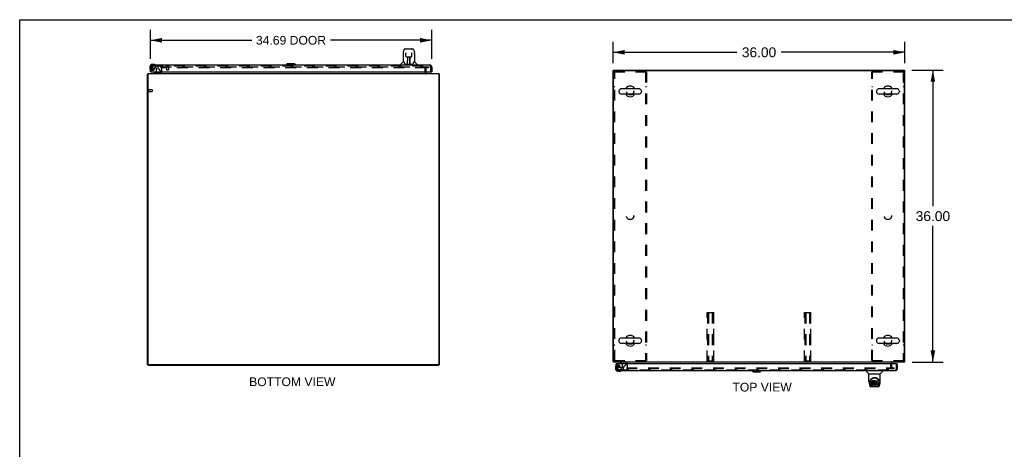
# Model space of a CAD drawing. Header units: inches. Extents: x 0 to 243, y 0 to 157.
# Tile 9 of 16: x 0 to 121, y 104 to 157. Entities that reach past the tile are written whole.
import ezdxf

# ---------------------------------------------------------------- set-up
doc = ezdxf.new("R2010")
doc.units = ezdxf.units.IN
doc.header["$LTSCALE"] = 13.357143
doc.header["$MEASUREMENT"] = 0
doc.linetypes.add('HIDDEN', pattern=[0.2, 0.1, -0.1])
doc.layers.get('0').update_dxf_attribs({"linetype": 'CONTINUOUS'})
for name, color, linetype in [('DEFAULT_2', 8, 'HIDDEN'), ('DIMENSIONS', 7, 'CONTINUOUS'), ('DOOR_ASSEMBLY', 7, 'CONTINUOUS')]:
    doc.layers.add(name, color=color, linetype=linetype)
doc.styles.get("Standard").update_dxf_attribs({"font": 'arial.ttf'})
doc.dimstyles.new('DIMSTYLE_1', dxfattribs={"dimtxt": 1.071429, "dimasz": 1.428571, "dimexe": 0.09, "dimexo": 0.07, "dimgap": 0.0375, "dimtad": 0, "dimtih": 1, "dimtoh": 1, "dimzin": 4, "dimdsep": 46, "dimtxsty": 'Standard', "dimblk": '_FILLED', "dimblk1": '_FILLED', "dimblk2": '_FILLED', "dimcen": 0.09, "dimazin": 1, "dimtfac": 1, "dimtdec": 3, "dimtofl": 0, "dimtmove": 0, "dimatfit": 3, "dimldrblk": '_FILLED', "dimfxl": 0, "dimtolj": 1, "dimtzin": 4, "dimarcsym": 0})
doc.dimstyles.new('DIMSTYLE_2', dxfattribs={"dimtxt": 1.214286, "dimasz": 1.428571, "dimexe": 0.09, "dimexo": 0.07, "dimgap": 0.0425, "dimtad": 0, "dimtih": 1, "dimtoh": 1, "dimzin": 4, "dimdsep": 46, "dimtxsty": 'Standard', "dimblk": '_FILLED', "dimblk1": '_FILLED', "dimblk2": '_FILLED', "dimcen": 0.09, "dimazin": 1, "dimtfac": 1, "dimtdec": 3, "dimtofl": 0, "dimtmove": 0, "dimatfit": 3, "dimldrblk": '_FILLED', "dimfxl": 0, "dimtolj": 1, "dimtzin": 4, "dimarcsym": 0})

# ---------------------------------------------------------------- blocks, each defined once
blk = doc.blocks.new('_FILLED')
at = {"color": 0, "linetype": 'ByBlock'}
blk.add_solid([(0, 0), (-1, 0.2), (-1, -0.2)], dxfattribs=at)
blk = doc.blocks.new('*D1')
at = {"layer": 'DIMENSIONS', "color": 2, "linetype": 'Continuous'}
for p, q in [((16.12, 152.31), (16.12, 155.89)), ((50.81, 152.31), (50.81, 155.89)), ((16.12, 154.6), (28.61, 154.6)), ((50.81, 154.6), (38.32, 154.6))]:
    blk.add_line(p, q, dxfattribs=at)
at = {"layer": 'DIMENSIONS', "color": 2, "linetype": 'Continuous', "xscale": 1.4285714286, "yscale": 1.4285714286, "zscale": 1.4285714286, "rotation": 180}
blk.add_blockref('_FILLED', (16.12, 154.6), dxfattribs=at)
at = {"layer": 'DIMENSIONS', "color": 2, "linetype": 'Continuous', "xscale": 1.4285714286, "yscale": 1.4285714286, "zscale": 1.4285714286}
blk.add_blockref('_FILLED', (50.81, 154.6), dxfattribs=at)
at = {"layer": 'DIMENSIONS', "color": 2, "linetype": 'Continuous', "insert": (33.46, 155.14), "char_height": 1.071, "width": 8.6431, "attachment_point": 2, "line_spacing_factor": 0.9}
blk.add_mtext('34.69 DOOR', dxfattribs=at)
blk = doc.blocks.new('*D9')
at = {"layer": 'DIMENSIONS', "color": 2, "linetype": 'Continuous'}
for p, q in [((73.18, 151.8), (73.18, 154.4)), ((109.18, 151.8), (109.18, 154.4)), ((73.18, 153.12), (88.45, 153.12)), ((109.18, 153.12), (93.91, 153.12))]:
    blk.add_line(p, q, dxfattribs=at)
at = {"layer": 'DIMENSIONS', "color": 2, "linetype": 'Continuous', "xscale": 1.4285714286, "yscale": 1.4285714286, "zscale": 1.4285714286, "rotation": 180}
blk.add_blockref('_FILLED', (73.18, 153.12), dxfattribs=at)
at = {"layer": 'DIMENSIONS', "color": 2, "linetype": 'Continuous', "xscale": 1.4285714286, "yscale": 1.4285714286, "zscale": 1.4285714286}
blk.add_blockref('_FILLED', (109.18, 153.12), dxfattribs=at)
at = {"layer": 'DIMENSIONS', "color": 2, "linetype": 'Continuous', "insert": (91.18, 153.73), "char_height": 1.214, "width": 4.2432, "attachment_point": 2, "line_spacing_factor": 0.9}
blk.add_mtext('36.00', dxfattribs=at)
blk = doc.blocks.new('*D10')
at = {"layer": 'DIMENSIONS', "color": 2, "linetype": 'Continuous'}
for p, q in [((110.01, 150.92), (113.9, 150.92)), ((112.62, 150.92), (112.62, 134.13)), ((112.62, 114.92), (112.62, 131.7)), ((110.07, 114.92), (113.9, 114.92))]:
    blk.add_line(p, q, dxfattribs=at)
at = {"layer": 'DIMENSIONS', "color": 2, "linetype": 'Continuous', "xscale": 1.4285714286, "yscale": 1.4285714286, "zscale": 1.4285714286}
for p, rotation in [((112.62, 150.92), 90), ((112.62, 114.92), 270)]:
    blk.add_blockref('_FILLED', p, dxfattribs=dict(at, rotation=rotation))
at = {"layer": 'DIMENSIONS', "color": 2, "linetype": 'Continuous', "insert": (112.62, 133.52), "char_height": 1.214, "width": 4.2432, "attachment_point": 2, "line_spacing_factor": 0.9}
blk.add_mtext('36.00', dxfattribs=at)

msp = doc.modelspace()

# ---------------------------------------------------------------- linework, layer by layer
at = {"color": 7, "linetype": 'Continuous'}
for p, q in [((0, 0), (0, 157.143)), ((0, 157.143), (242.857, 157.143)), ((73.284, 150.865), (73.18, 150.865)), ((73.284, 150.841), (73.284, 150.917)), ((109.076, 150.841), (109.076, 150.917)), ((109.076, 150.865), (109.18, 150.865)), ((15.798, 150.397), (15.746, 150.397)), ((17.35, 150.541), (17.35, 150.541)), ((17.387, 150.502), (17.353, 150.537)), ((51.694, 150.397), (51.746, 150.397)), ((73.874, 148.33), (73.874, 148.254)), ((76.364, 148.626), (74.204, 148.626)), ((76.694, 148.33), (76.694, 148.254)), ((105.666, 148.33), (105.666, 148.254)), ((108.156, 148.626), (105.996, 148.626)), ((108.486, 148.33), (108.486, 148.254)), ((76.364, 147.958), (74.204, 147.958)), ((108.156, 147.958), (105.996, 147.958)), ((76.364, 117.876), (74.204, 117.876)), ((108.156, 117.876), (105.996, 117.876)), ((73.874, 117.58), (73.874, 117.504)), ((76.364, 117.208), (74.204, 117.208)), ((76.694, 117.58), (76.694, 117.504)), ((105.666, 117.58), (105.666, 117.504)), ((108.156, 117.208), (105.996, 117.208)), ((108.486, 117.58), (108.486, 117.504)), ((15.85, 114.553), (15.746, 114.553)), ((15.85, 114.577), (15.85, 114.501)), ((51.642, 114.501), (51.642, 114.577)), ((51.642, 114.553), (51.746, 114.553)), ((73.232, 115.021), (73.18, 115.021)), ((74.822, 114.916), (74.788, 114.881)), ((107.576, 114.878), (107.576, 114.878)), ((109.128, 115.021), (109.18, 115.021))]:
    msp.add_line(p, q, dxfattribs=at)
at = {"color": 3, "linetype": 'Continuous'}
for p, q in [((17.392, 150.644), (17.392, 150.705)), ((50.1, 150.705), (50.1, 150.644)), ((73.18, 115.021), (73.18, 150.865)), ((73.232, 114.917), (73.232, 150.74)), ((73.284, 150.917), (109.076, 150.917)), ((73.357, 150.865), (109.003, 150.865)), ((109.128, 114.917), (109.128, 150.74)), ((109.18, 115.021), (109.18, 150.865)), ((15.746, 114.553), (15.746, 150.397)), ((15.798, 150.501), (15.798, 114.678)), ((15.798, 150.501), (51.694, 150.501)), ((17.35, 150.541), (17.351, 150.539)), ((17.351, 150.539), (17.351, 150.539)), ((17.351, 150.539), (17.355, 150.533)), ((17.355, 150.533), (17.357, 150.531)), ((51.694, 150.501), (51.694, 114.678)), ((51.746, 150.397), (51.746, 114.553)), ((51.642, 114.501), (15.85, 114.501)), ((51.569, 114.553), (15.923, 114.553)), ((109.128, 114.917), (73.232, 114.917)), ((74.784, 114.878), (74.785, 114.879)), ((74.785, 114.879), (74.786, 114.879)), ((74.786, 114.879), (74.79, 114.885)), ((74.79, 114.885), (74.792, 114.887)), ((74.826, 114.713), (74.826, 114.774)), ((107.534, 114.774), (107.534, 114.713))]:
    msp.add_line(p, q, dxfattribs=at)
for points in [[(15.781, 150.413), (15.773, 150.411), (15.77, 150.411), (15.766, 150.41), (15.763, 150.409), (15.761, 150.408), (15.758, 150.408), (15.755, 150.407), (15.753, 150.406), (15.751, 150.405), (15.749, 150.404), (15.748, 150.402), (15.747, 150.401), (15.746, 150.4), (15.746, 150.399), (15.746, 150.397)], [(15.798, 150.417), (15.797, 150.417), (15.793, 150.416), (15.789, 150.415), (15.785, 150.414), (15.781, 150.413)], [(17.349, 150.542), (17.349, 150.542), (17.349, 150.541), (17.35, 150.541), (17.35, 150.541)], [(17.357, 150.531), (17.359, 150.529), (17.36, 150.526), (17.362, 150.524), (17.364, 150.522), (17.366, 150.519)], [(17.366, 150.519), (17.369, 150.516), (17.371, 150.514), (17.373, 150.511), (17.376, 150.509), (17.379, 150.507)], [(17.379, 150.507), (17.381, 150.505), (17.384, 150.504), (17.386, 150.502), (17.388, 150.502), (17.39, 150.501)], [(51.694, 150.417), (51.694, 150.417), (51.698, 150.416), (51.702, 150.415), (51.706, 150.414), (51.71, 150.413), (51.718, 150.411)], [(51.718, 150.411), (51.722, 150.411), (51.725, 150.41), (51.728, 150.409), (51.731, 150.408), (51.734, 150.408), (51.736, 150.407), (51.739, 150.406), (51.741, 150.405), (51.742, 150.404), (51.743, 150.402), (51.744, 150.401), (51.745, 150.4), (51.746, 150.399), (51.746, 150.397)], [(73.208, 115.007), (73.204, 115.008), (73.201, 115.008), (73.198, 115.009), (73.195, 115.01), (73.192, 115.011), (73.19, 115.011), (73.187, 115.012), (73.185, 115.013), (73.184, 115.015), (73.183, 115.016), (73.182, 115.017), (73.181, 115.018), (73.18, 115.019), (73.18, 115.021)], [(73.232, 115.001), (73.232, 115.001), (73.228, 115.002), (73.224, 115.003), (73.22, 115.004), (73.216, 115.005), (73.208, 115.007)], [(74.783, 114.877), (74.783, 114.877), (74.784, 114.877), (74.784, 114.877), (74.784, 114.878)], [(74.792, 114.887), (74.793, 114.889), (74.795, 114.892), (74.797, 114.894), (74.799, 114.897), (74.801, 114.899)], [(74.801, 114.899), (74.803, 114.902), (74.806, 114.904), (74.808, 114.907), (74.811, 114.909), (74.813, 114.911)], [(74.813, 114.911), (74.816, 114.913), (74.818, 114.915), (74.821, 114.916), (74.823, 114.916), (74.825, 114.917)], [(109.128, 115.001), (109.129, 115.001), (109.133, 115.002), (109.137, 115.003), (109.141, 115.004), (109.145, 115.005)], [(109.145, 115.005), (109.153, 115.007), (109.156, 115.008), (109.16, 115.008), (109.163, 115.009), (109.165, 115.01), (109.168, 115.011), (109.171, 115.011), (109.173, 115.012), (109.175, 115.013), (109.177, 115.015), (109.178, 115.016), (109.179, 115.017), (109.18, 115.018), (109.18, 115.019), (109.18, 115.021)]]:
    msp.add_lwpolyline(points, dxfattribs=at)
for centre, radius, start, end in [((17.249, 150.644), 0.142, 270, 360), ((50.242, 150.644), 0.142, 180, 270), ((73.357, 150.74), 0.125, 90, 180), ((109.003, 150.74), 0.125, 0, 90), ((15.923, 114.678), 0.125, 180, 270), ((51.569, 114.678), 0.125, 270, 360), ((74.684, 114.774), 0.142, 0, 90), ((107.677, 114.774), 0.142, 90, 180)]:
    msp.add_arc(centre, radius, start, end, dxfattribs=at)
at = {"color": 7, "linetype": 'Continuous'}
for centre, radius, start, end in [((17.249, 150.644), 0.246, 324.67378, 360), ((74.031, 148.33), 0.157, 167.57162, 180), ((74.031, 148.254), 0.157, 180, 192.42838), ((74.204, 148.292), 0.334, 90, 167.57162), ((74.204, 148.292), 0.334, 192.42838, 270), ((75.284, 148.292), 0.655, 30.67605, 149.32395), ((76.364, 148.292), 0.334, 12.42838, 90), ((76.364, 148.292), 0.334, 270, 347.57162), ((76.537, 148.33), 0.157, 0, 12.42838), ((76.537, 148.254), 0.157, 347.57162, 360), ((105.823, 148.33), 0.157, 167.57162, 180), ((105.823, 148.254), 0.157, 180, 192.42838), ((105.996, 148.292), 0.334, 90, 167.57162), ((105.996, 148.292), 0.334, 192.42838, 270), ((107.076, 148.292), 0.655, 30.67605, 149.32395), ((108.156, 148.292), 0.334, 12.42838, 90), ((108.156, 148.292), 0.334, 270, 347.57162), ((108.329, 148.33), 0.157, 0, 12.42838), ((108.329, 148.254), 0.157, 347.57162, 360), ((75.284, 148.292), 0.655, 210.67404, 329.32596), ((107.076, 148.292), 0.655, 210.67404, 329.32596), ((74.204, 117.542), 0.334, 90, 167.57162), ((75.284, 117.542), 0.655, 30.67605, 149.32395), ((76.364, 117.542), 0.334, 12.42838, 90), ((105.996, 117.542), 0.334, 90, 167.57162), ((107.076, 117.542), 0.655, 30.67605, 149.32395), ((108.156, 117.542), 0.334, 12.42838, 90), ((74.031, 117.58), 0.157, 167.57162, 180), ((74.031, 117.504), 0.157, 180, 192.42838), ((74.204, 117.542), 0.334, 192.42838, 270), ((75.284, 117.542), 0.655, 210.67404, 329.32596), ((76.364, 117.542), 0.334, 270, 347.57162), ((76.537, 117.58), 0.157, 0, 12.42838), ((76.537, 117.504), 0.157, 347.57162, 360), ((105.823, 117.58), 0.157, 167.57162, 180), ((105.823, 117.504), 0.157, 180, 192.42838), ((105.996, 117.542), 0.334, 192.42838, 270), ((107.076, 117.542), 0.655, 210.67404, 329.32596), ((108.156, 117.542), 0.334, 270, 347.57162), ((108.329, 117.58), 0.157, 0, 12.42838), ((108.329, 117.504), 0.157, 347.57162, 360), ((74.684, 114.774), 0.246, 0, 35.32622)]:
    msp.add_arc(centre, radius, start, end, dxfattribs=at)
at = {"layer": 'DEFAULT_2', "color": 8, "linetype": 'HIDDEN'}
for p, q in [((17.385, 151.314), (50.107, 151.314)), ((50.107, 151.21), (17.385, 151.21)), ((17.496, 151.127), (17.496, 150.644)), ((49.996, 150.644), (49.996, 151.127)), ((50.1, 151.127), (50.1, 150.705)), ((50.12, 151.314), (50.412, 151.314)), ((50.412, 151.21), (50.12, 151.21)), ((50.412, 151.314), (50.412, 151.21)), ((73.284, 115.104), (73.284, 150.729)), ((73.284, 150.729), (77.284, 150.729)), ((73.388, 115.104), (73.388, 150.729)), ((77.18, 150.729), (77.18, 115.104)), ((77.284, 150.729), (77.284, 115.104)), ((105.076, 115.104), (105.076, 150.729)), ((105.076, 150.729), (109.076, 150.729)), ((105.18, 115.104), (105.18, 150.729)), ((108.972, 150.729), (108.972, 115.104)), ((109.076, 150.729), (109.076, 115.104)), ((15.85, 148.539), (15.85, 148.255)), ((15.893, 148.539), (15.893, 148.255)), ((15.893, 148.521), (16.34, 148.521)), ((15.893, 148.273), (16.34, 148.273)), ((16.35, 148.511), (16.35, 148.283)), ((73.388, 148.854), (73.284, 148.854)), ((77.284, 148.854), (77.18, 148.854)), ((105.18, 148.854), (105.076, 148.854)), ((109.076, 148.854), (108.972, 148.854)), ((84.774, 121.021), (85.587, 121.021)), ((84.774, 115.021), (84.774, 121.021)), ((84.814, 121.021), (84.814, 115.021)), ((84.922, 121.021), (84.922, 115.021)), ((84.962, 121.021), (84.962, 115.021)), ((85.399, 121.021), (85.399, 115.021)), ((85.439, 121.021), (85.439, 115.021)), ((85.547, 121.021), (85.547, 115.021)), ((85.587, 115.021), (85.587, 121.021)), ((96.774, 121.021), (97.587, 121.021)), ((96.774, 115.021), (96.774, 121.021)), ((96.814, 121.021), (96.814, 115.021)), ((96.922, 121.021), (96.922, 115.021)), ((96.962, 121.021), (96.962, 115.021)), ((97.399, 121.021), (97.399, 115.021)), ((97.439, 121.021), (97.439, 115.021)), ((97.547, 121.021), (97.547, 115.021)), ((97.587, 115.021), (97.587, 121.021)), ((73.388, 116.979), (73.284, 116.979)), ((77.284, 116.979), (77.18, 116.979)), ((105.18, 116.979), (105.076, 116.979)), ((109.076, 116.979), (108.972, 116.979)), ((73.284, 115.104), (77.284, 115.104)), ((74.819, 114.208), (107.542, 114.208)), ((74.93, 114.774), (74.93, 114.291)), ((85.587, 115.021), (84.774, 115.021)), ((97.587, 115.021), (96.774, 115.021)), ((105.076, 115.104), (109.076, 115.104)), ((107.43, 114.291), (107.43, 114.774)), ((107.534, 114.713), (107.534, 114.291)), ((107.554, 114.208), (107.847, 114.208)), ((107.847, 114.104), (107.847, 114.208)), ((74.819, 114.104), (107.542, 114.104)), ((107.554, 114.104), (107.847, 114.104))]:
    msp.add_line(p, q, dxfattribs=at)
for centre in [(75.284, 148.292), (107.076, 148.292), (75.284, 132.917), (107.076, 132.917), (75.284, 117.542), (107.076, 117.542)]:
    msp.add_circle(centre, 0.438, dxfattribs=at)
for centre, radius, start, end in [((50.182, 151.127), 0.186, 90, 180), ((50.242, 150.644), 0.246, 180, 225.77586), ((50.182, 151.127), 0.0823, 90, 180), ((15.871, 148.539), 0.0215, 0, 180), ((15.871, 148.255), 0.0215, 180, 360), ((16.34, 148.511), 0.01, 0, 90), ((16.34, 148.283), 0.01, 270, 360), ((107.677, 114.774), 0.246, 134.22414, 180), ((107.617, 114.291), 0.186, 180, 270), ((107.617, 114.291), 0.0823, 180, 270)]:
    msp.add_arc(centre, radius, start, end, dxfattribs=at)
at = {"layer": 'DOOR_ASSEMBLY', "color": 7, "linetype": 'Continuous'}
for p, q in [((47.322, 153.068), (47.387, 153.373)), ((47.591, 153.528), (47.511, 153.528)), ((47.593, 153.528), (48.48, 153.528)), ((47.597, 153.528), (47.596, 153.528)), ((47.629, 153.016), (47.61, 153.016)), ((47.628, 153.052), (47.629, 153.048)), ((47.629, 153.048), (47.629, 153.044)), ((47.629, 153.044), (47.629, 153.036)), ((47.629, 153.036), (47.629, 153.025)), ((47.636, 152.621), (47.629, 153.025)), ((47.702, 153.539), (48.289, 153.539)), ((48.355, 152.621), (48.363, 153.033)), ((48.382, 153.016), (48.362, 153.016)), ((48.363, 153.042), (48.363, 153.046)), ((48.363, 153.033), (48.363, 153.042)), ((48.605, 153.373), (48.67, 153.068)), ((47.301, 151.947), (47.003, 151.649)), ((47.307, 152.925), (47.307, 151.953)), ((47.38, 151.953), (47.307, 151.953)), ((47.717, 152.543), (47.837, 152.543)), ((47.846, 151.697), (47.861, 152.544)), ((47.854, 152.128), (47.854, 152.544)), ((47.86, 152.48), (47.854, 152.48)), ((47.857, 152.319), (47.854, 152.319)), ((47.857, 152.307), (47.854, 152.307)), ((47.873, 152.544), (48.119, 152.544)), ((48.122, 151.677), (48.107, 152.544)), ((48.108, 152.48), (48.137, 152.48)), ((48.111, 152.544), (48.111, 152.48)), ((48.137, 152.319), (48.111, 152.319)), ((48.137, 152.307), (48.111, 152.307)), ((48.115, 152.079), (48.137, 152.079)), ((48.137, 152.075), (48.115, 152.075)), ((48.137, 151.677), (48.137, 152.544)), ((48.155, 152.543), (48.275, 152.543)), ((48.685, 151.953), (48.612, 151.953)), ((48.685, 152.924), (48.685, 151.953)), ((48.69, 151.947), (48.988, 151.649)), ((16.061, 151.356), (16.061, 151.1)), ((16.061, 151.1), (16.064, 151.062)), ((16.106, 150.971), (16.107, 150.964)), ((16.121, 151.356), (16.121, 151.313)), ((16.183, 150.705), (16.121, 150.705)), ((16.58, 151.619), (16.324, 151.619)), ((16.367, 151.559), (16.324, 151.559)), ((16.801, 150.678), (16.563, 150.54)), ((16.618, 151.616), (16.58, 151.619)), ((16.716, 151.572), (16.709, 151.574)), ((17.35, 150.705), (17.35, 150.658)), ((33.031, 151.717), (32.913, 151.599)), ((32.913, 151.599), (32.913, 151.559)), ((34.016, 151.599), (32.913, 151.599)), ((33.898, 151.717), (33.031, 151.717)), ((33.897, 151.717), (34.015, 151.599)), ((33.898, 151.717), (34.016, 151.599)), ((34.015, 151.599), (34.015, 151.559)), ((34.016, 151.599), (34.016, 151.559)), ((46.992, 151.559), (46.992, 151.622)), ((47.474, 151.701), (47.48, 151.693)), ((47.51, 151.677), (48.482, 151.677)), ((47.847, 151.749), (47.847, 151.723)), ((47.854, 151.677), (47.854, 151.682)), ((48.121, 151.723), (48.12, 151.749)), ((49, 151.559), (49, 151.622)), ((50.746, 150.705), (50.808, 150.705)), ((16.563, 150.501), (16.563, 150.54)), ((73.495, 114.318), (73.498, 114.356)), ((73.495, 114.318), (73.495, 114.062)), ((73.542, 114.454), (73.54, 114.447)), ((73.617, 114.713), (73.555, 114.713)), ((73.997, 114.917), (73.997, 114.878)), ((73.997, 114.878), (74.235, 114.74)), ((74.784, 114.713), (74.784, 114.76)), ((108.181, 114.713), (108.243, 114.713)), ((73.555, 114.105), (73.555, 114.062)), ((73.758, 113.859), (73.802, 113.859)), ((73.758, 113.799), (74.015, 113.799)), ((74.053, 113.802), (74.015, 113.799)), ((74.144, 113.844), (74.15, 113.846)), ((90.347, 113.82), (90.347, 113.859)), ((90.347, 113.82), (91.451, 113.82)), ((90.465, 113.702), (90.347, 113.82)), ((90.348, 113.82), (90.348, 113.859)), ((90.466, 113.702), (90.348, 113.82)), ((90.465, 113.702), (91.333, 113.702)), ((91.333, 113.702), (91.451, 113.82)), ((91.451, 113.82), (91.451, 113.859)), ((104.426, 113.859), (104.426, 113.797)), ((104.736, 113.471), (104.438, 113.769)), ((104.741, 113.465), (106.119, 113.465)), ((104.741, 112.493), (104.741, 113.465)), ((106.119, 112.494), (106.119, 113.465)), ((106.125, 113.471), (106.423, 113.769)), ((106.434, 113.859), (106.434, 113.797)), ((104.756, 112.35), (104.821, 112.045)), ((104.867, 112.525), (104.865, 112.461)), ((104.929, 112.073), (104.876, 112.343)), ((104.903, 112.452), (104.903, 112.428)), ((104.913, 112.33), (104.97, 112.038)), ((104.945, 111.89), (105.147, 111.89)), ((104.987, 111.969), (104.98, 111.969)), ((104.986, 111.974), (104.989, 111.964)), ((104.99, 111.963), (104.989, 111.964)), ((105.032, 111.89), (105.026, 111.89)), ((105.032, 111.89), (105.031, 111.89)), ((105.046, 112.497), (105.044, 112.473)), ((105.044, 112.406), (105.044, 112.473)), ((105.046, 112.43), (105.044, 112.406)), ((105.044, 112.406), (105.045, 112.383)), ((105.045, 112.383), (105.049, 112.359)), ((105.051, 112.52), (105.046, 112.497)), ((105.046, 112.43), (105.046, 112.497)), ((105.051, 112.453), (105.046, 112.43)), ((105.047, 112.121), (105.047, 112.262)), ((105.049, 112.359), (105.057, 112.337)), ((105.06, 112.543), (105.051, 112.52)), ((105.051, 112.453), (105.051, 112.52)), ((105.06, 112.476), (105.051, 112.453)), ((105.11, 112.267), (105.051, 112.267)), ((105.051, 112.2), (105.051, 112.267)), ((105.11, 112.201), (105.051, 112.2)), ((105.052, 112.116), (105.196, 112.116)), ((105.057, 112.337), (105.07, 112.317)), ((105.074, 112.562), (105.06, 112.543)), ((105.06, 112.476), (105.06, 112.543)), ((105.074, 112.496), (105.06, 112.476)), ((105.07, 112.317), (105.086, 112.299)), ((105.083, 112.57), (105.074, 112.562)), ((105.074, 112.496), (105.074, 112.562)), ((105.083, 112.504), (105.074, 112.496)), ((105.092, 112.577), (105.083, 112.57)), ((105.083, 112.504), (105.083, 112.57)), ((105.092, 112.51), (105.083, 112.504)), ((105.086, 112.299), (105.106, 112.286)), ((105.114, 112.587), (105.092, 112.577)), ((105.092, 112.51), (105.092, 112.577)), ((105.114, 112.52), (105.092, 112.51)), ((105.106, 112.286), (105.117, 112.282)), ((105.171, 112.268), (105.11, 112.267)), ((105.11, 112.201), (105.11, 112.267)), ((105.171, 112.201), (105.11, 112.201)), ((105.137, 112.594), (105.114, 112.587)), ((105.114, 112.52), (105.114, 112.587)), ((105.137, 112.527), (105.114, 112.52)), ((105.115, 112.395), (105.116, 112.41)), ((105.116, 112.387), (105.115, 112.395)), ((105.116, 112.41), (105.118, 112.425)), ((105.116, 112.387), (105.116, 112.41)), ((105.118, 112.38), (105.116, 112.387)), ((105.117, 112.282), (105.129, 112.28)), ((105.118, 112.425), (105.121, 112.431)), ((105.118, 112.38), (105.118, 112.425)), ((105.123, 112.374), (105.118, 112.38)), ((105.121, 112.431), (105.127, 112.436)), ((105.123, 112.374), (105.123, 112.433)), ((105.129, 112.37), (105.123, 112.374)), ((105.127, 112.436), (105.141, 112.441)), ((105.129, 112.436), (105.128, 112.437)), ((105.143, 112.432), (105.129, 112.436)), ((105.129, 112.37), (105.129, 112.436)), ((105.143, 112.366), (105.129, 112.37)), ((105.129, 112.28), (105.177, 112.28)), ((105.277, 112.594), (105.137, 112.594)), ((105.137, 112.527), (105.137, 112.594)), ((105.277, 112.527), (105.137, 112.527)), ((105.724, 111.879), (105.137, 111.879)), ((105.141, 112.441), (105.156, 112.442)), ((105.167, 112.433), (105.143, 112.432)), ((105.143, 112.366), (105.143, 112.432)), ((105.167, 112.366), (105.143, 112.366)), ((105.156, 112.442), (105.269, 112.442)), ((105.191, 112.432), (105.167, 112.433)), ((105.167, 112.366), (105.167, 112.433)), ((105.191, 112.365), (105.167, 112.366)), ((105.186, 112.269), (105.171, 112.268)), ((105.171, 112.201), (105.171, 112.268)), ((105.186, 112.202), (105.171, 112.201)), ((105.177, 112.28), (105.184, 112.279)), ((105.184, 112.279), (105.191, 112.276)), ((105.193, 112.272), (105.186, 112.269)), ((105.186, 112.202), (105.186, 112.269)), ((105.193, 112.205), (105.186, 112.202)), ((105.215, 112.427), (105.191, 112.432)), ((105.191, 112.365), (105.191, 112.432)), ((105.215, 112.36), (105.191, 112.365)), ((105.191, 112.276), (105.197, 112.272)), ((105.195, 112.274), (105.193, 112.272)), ((105.193, 112.205), (105.193, 112.272)), ((105.198, 112.211), (105.193, 112.205)), ((105.196, 112.116), (105.207, 112.117)), ((105.197, 112.272), (105.202, 112.266)), ((105.198, 112.211), (105.198, 112.27)), ((105.208, 112.223), (105.198, 112.211)), ((105.202, 112.266), (105.209, 112.252)), ((105.207, 112.117), (105.219, 112.121)), ((105.208, 112.223), (105.208, 112.254)), ((105.21, 112.23), (105.208, 112.223)), ((105.209, 112.252), (105.211, 112.237)), ((105.21, 112.23), (105.21, 112.242)), ((105.211, 112.237), (105.21, 112.23)), ((105.226, 112.422), (105.215, 112.427)), ((105.215, 112.36), (105.215, 112.427)), ((105.226, 112.355), (105.215, 112.36)), ((105.219, 112.121), (105.238, 112.135)), ((105.236, 112.415), (105.226, 112.422)), ((105.226, 112.355), (105.226, 112.422)), ((105.236, 112.348), (105.226, 112.355)), ((105.253, 112.398), (105.236, 112.415)), ((105.236, 112.348), (105.236, 112.415)), ((105.253, 112.331), (105.236, 112.348)), ((105.238, 112.135), (105.255, 112.152)), ((105.266, 112.378), (105.253, 112.398)), ((105.253, 112.331), (105.253, 112.398)), ((105.266, 112.311), (105.253, 112.331)), ((105.255, 112.152), (105.262, 112.162)), ((105.262, 112.162), (105.268, 112.173)), ((105.275, 112.356), (105.266, 112.378)), ((105.266, 112.311), (105.266, 112.378)), ((105.275, 112.289), (105.266, 112.311)), ((105.268, 112.173), (105.276, 112.195)), ((105.269, 112.442), (105.275, 112.442)), ((105.275, 112.442), (105.276, 112.448)), ((105.276, 112.352), (105.275, 112.356)), ((105.275, 112.289), (105.275, 112.356)), ((105.281, 112.266), (105.275, 112.289)), ((105.276, 112.448), (105.278, 112.461)), ((105.281, 112.43), (105.276, 112.386)), ((105.276, 112.319), (105.276, 112.386)), ((105.281, 112.363), (105.276, 112.319)), ((105.276, 112.319), (105.277, 112.297)), ((105.276, 112.195), (105.282, 112.218)), ((105.278, 112.551), (105.277, 112.594)), ((105.277, 112.527), (105.277, 112.594)), ((105.278, 112.484), (105.277, 112.527)), ((105.277, 112.297), (105.28, 112.275)), ((105.278, 112.484), (105.278, 112.551)), ((105.278, 112.461), (105.278, 112.484)), ((105.28, 112.275), (105.285, 112.253)), ((105.285, 112.452), (105.281, 112.43)), ((105.281, 112.363), (105.281, 112.43)), ((105.285, 112.385), (105.281, 112.363)), ((105.284, 112.242), (105.281, 112.266)), ((105.282, 112.218), (105.284, 112.242)), ((105.284, 112.242), (105.284, 112.257)), ((105.291, 112.473), (105.285, 112.452)), ((105.285, 112.385), (105.285, 112.452)), ((105.291, 112.407), (105.285, 112.385)), ((105.285, 112.253), (105.292, 112.232)), ((105.3, 112.494), (105.291, 112.473)), ((105.291, 112.407), (105.291, 112.473)), ((105.3, 112.427), (105.291, 112.407)), ((105.292, 112.232), (105.313, 112.192)), ((105.311, 112.514), (105.3, 112.494)), ((105.3, 112.427), (105.3, 112.494)), ((105.311, 112.447), (105.3, 112.427)), ((105.323, 112.532), (105.311, 112.514)), ((105.311, 112.447), (105.311, 112.514)), ((105.323, 112.465), (105.311, 112.447)), ((105.313, 112.192), (105.326, 112.174)), ((105.338, 112.548), (105.323, 112.532)), ((105.323, 112.465), (105.323, 112.532)), ((105.338, 112.482), (105.323, 112.465)), ((105.326, 112.174), (105.341, 112.157)), ((105.354, 112.564), (105.338, 112.548)), ((105.338, 112.482), (105.338, 112.548)), ((105.354, 112.497), (105.338, 112.482)), ((105.341, 112.157), (105.357, 112.142)), ((105.35, 112.361), (105.346, 112.335)), ((105.346, 112.335), (105.346, 112.308)), ((105.346, 112.308), (105.347, 112.294)), ((105.347, 112.294), (105.347, 112.335)), ((105.347, 112.294), (105.35, 112.282)), ((105.349, 112.354), (105.35, 112.348)), ((105.353, 112.374), (105.35, 112.361)), ((105.35, 112.348), (105.36, 112.324)), ((105.35, 112.282), (105.35, 112.348)), ((105.35, 112.282), (105.36, 112.257)), ((105.359, 112.386), (105.353, 112.374)), ((105.373, 112.577), (105.354, 112.564)), ((105.354, 112.497), (105.354, 112.564)), ((105.373, 112.51), (105.354, 112.497)), ((105.357, 112.142), (105.375, 112.128)), ((105.373, 112.409), (105.359, 112.386)), ((105.36, 112.324), (105.374, 112.3)), ((105.36, 112.257), (105.36, 112.324)), ((105.36, 112.257), (105.374, 112.234)), ((105.393, 112.586), (105.373, 112.577)), ((105.373, 112.51), (105.373, 112.577)), ((105.393, 112.519), (105.373, 112.51)), ((105.382, 112.419), (105.373, 112.409)), ((105.374, 112.3), (105.382, 112.29)), ((105.374, 112.234), (105.374, 112.3)), ((105.374, 112.234), (105.382, 112.224)), ((105.375, 112.128), (105.385, 112.123)), ((105.392, 112.427), (105.382, 112.419)), ((105.382, 112.29), (105.392, 112.282)), ((105.382, 112.224), (105.382, 112.29)), ((105.382, 112.224), (105.392, 112.215)), ((105.385, 112.123), (105.395, 112.12)), ((105.417, 112.437), (105.392, 112.427)), ((105.392, 112.282), (105.404, 112.274)), ((105.392, 112.215), (105.392, 112.282)), ((105.392, 112.215), (105.404, 112.207)), ((105.415, 112.59), (105.393, 112.586)), ((105.393, 112.519), (105.393, 112.586)), ((105.415, 112.524), (105.393, 112.519)), ((105.395, 112.12), (105.417, 112.114)), ((105.404, 112.274), (105.416, 112.269)), ((105.404, 112.207), (105.404, 112.274)), ((105.404, 112.207), (105.416, 112.202)), ((105.437, 112.593), (105.415, 112.59)), ((105.415, 112.524), (105.415, 112.59)), ((105.437, 112.526), (105.415, 112.524)), ((105.416, 112.269), (105.429, 112.267)), ((105.416, 112.202), (105.416, 112.269)), ((105.416, 112.202), (105.429, 112.2)), ((105.43, 112.441), (105.417, 112.437)), ((105.417, 112.114), (105.439, 112.112)), ((105.429, 112.267), (105.443, 112.266)), ((105.429, 112.2), (105.429, 112.267)), ((105.429, 112.2), (105.443, 112.2)), ((105.443, 112.44), (105.43, 112.441)), ((105.437, 112.593), (105.46, 112.592)), ((105.437, 112.526), (105.437, 112.593)), ((105.46, 112.525), (105.437, 112.526)), ((105.439, 112.112), (105.461, 112.115)), ((105.457, 112.437), (105.443, 112.44)), ((105.443, 112.266), (105.456, 112.268)), ((105.443, 112.2), (105.443, 112.266)), ((105.443, 112.2), (105.456, 112.202)), ((105.456, 112.268), (105.469, 112.272)), ((105.456, 112.202), (105.456, 112.268)), ((105.456, 112.202), (105.469, 112.206)), ((105.469, 112.432), (105.457, 112.437)), ((105.471, 112.59), (105.46, 112.592)), ((105.46, 112.525), (105.46, 112.592)), ((105.471, 112.524), (105.46, 112.525)), ((105.461, 112.115), (105.482, 112.121)), ((105.469, 112.272), (105.481, 112.278)), ((105.469, 112.206), (105.469, 112.272)), ((105.469, 112.206), (105.481, 112.211)), ((105.481, 112.587), (105.471, 112.59)), ((105.471, 112.524), (105.471, 112.59)), ((105.481, 112.52), (105.471, 112.524)), ((105.501, 112.503), (105.475, 112.435)), ((105.5, 112.575), (105.481, 112.587)), ((105.481, 112.52), (105.481, 112.587)), ((105.5, 112.508), (105.481, 112.52)), ((105.481, 112.278), (105.492, 112.285)), ((105.481, 112.211), (105.481, 112.278)), ((105.481, 112.211), (105.492, 112.219)), ((105.482, 112.121), (105.501, 112.133)), ((105.492, 112.285), (105.492, 112.219)), ((105.498, 112.284), (105.51, 112.267)), ((105.498, 112.218), (105.51, 112.2)), ((105.5, 112.575), (105.5, 112.508)), ((105.512, 112.133), (105.501, 112.133)), ((105.501, 112.133), (105.501, 112.133)), ((105.502, 112.572), (105.502, 112.505)), ((105.51, 112.592), (105.747, 112.592)), ((105.51, 112.2), (105.51, 112.592)), ((105.51, 112.525), (105.747, 112.525)), ((105.512, 112.12), (105.512, 112.133)), ((105.747, 112.116), (105.516, 112.116)), ((105.58, 112.437), (105.58, 112.37)), ((105.581, 112.279), (105.581, 112.201)), ((105.747, 112.442), (105.585, 112.442)), ((105.585, 112.432), (105.716, 112.432)), ((105.585, 112.365), (105.716, 112.365)), ((105.716, 112.283), (105.586, 112.283)), ((105.586, 112.264), (105.747, 112.264)), ((105.586, 112.197), (105.747, 112.197)), ((105.714, 111.89), (105.915, 111.89)), ((105.72, 112.428), (105.72, 112.288)), ((105.751, 112.588), (105.751, 112.446)), ((105.752, 112.259), (105.752, 112.12)), ((105.83, 111.89), (105.829, 111.89)), ((105.871, 111.964), (105.875, 111.974)), ((105.871, 111.963), (105.871, 111.964)), ((105.88, 111.969), (105.873, 111.969)), ((105.891, 112.038), (105.947, 112.327)), ((105.932, 112.073), (105.985, 112.343)), ((105.947, 112.327), (105.948, 112.331)), ((105.994, 112.524), (105.995, 112.461)), ((106.001, 112.438), (106.001, 112.439)), ((106.039, 112.045), (106.104, 112.35))]:
    msp.add_line(p, q, dxfattribs=at)
at = {"layer": 'DOOR_ASSEMBLY', "color": 3, "linetype": 'Continuous'}
for p, q in [((16.121, 150.705), (16.121, 151.313)), ((16.183, 150.705), (50.746, 150.705)), ((16.367, 151.559), (50.562, 151.559)), ((50.808, 151.313), (50.808, 150.705)), ((73.555, 114.105), (73.555, 114.713)), ((108.181, 114.713), (73.617, 114.713)), ((108.243, 114.105), (108.243, 114.713)), ((73.802, 113.859), (107.996, 113.859))]:
    msp.add_line(p, q, dxfattribs=at)
at = {"layer": 'DOOR_ASSEMBLY', "color": 8, "linetype": 'HIDDEN'}
for p, q in [((16.225, 150.705), (16.225, 151.313)), ((16.401, 151.401), (16.299, 151.256)), ((16.367, 151.455), (50.562, 151.455)), ((16.465, 151.434), (16.917, 151.434)), ((16.622, 151.156), (16.622, 151.144)), ((16.753, 151.242), (16.72, 151.242)), ((16.851, 151.144), (16.851, 150.765)), ((17.043, 151.308), (16.917, 151.434)), ((17.043, 151.308), (17.043, 151.129)), ((17.101, 151.071), (17.32, 150.851)), ((17.35, 150.781), (17.35, 150.705)), ((18.083, 151.412), (18.367, 151.412)), ((18.101, 151.412), (18.101, 150.965)), ((18.111, 150.955), (18.339, 150.955)), ((18.349, 151.412), (18.349, 150.965)), ((50.704, 150.705), (50.704, 151.313)), ((17.193, 150.501), (16.563, 150.501)), ((73.659, 114.713), (73.659, 114.105)), ((73.734, 114.162), (73.835, 114.018)), ((74.627, 114.917), (73.997, 114.917)), ((74.056, 114.274), (74.056, 114.263)), ((74.187, 114.176), (74.154, 114.176)), ((74.285, 114.653), (74.285, 114.274)), ((74.477, 114.11), (74.477, 114.289)), ((74.536, 114.348), (74.755, 114.567)), ((74.784, 114.637), (74.784, 114.713)), ((108.139, 114.105), (108.139, 114.713)), ((73.784, 113.963), (107.996, 113.963)), ((73.9, 113.984), (74.351, 113.984)), ((74.351, 113.984), (74.477, 114.11))]:
    msp.add_line(p, q, dxfattribs=at)
at = {"layer": 'DOOR_ASSEMBLY', "color": 7, "linetype": 'Continuous'}
for points in [[(47.322, 153.068), (47.316, 153.036), (47.31, 152.994), (47.307, 152.951), (47.307, 152.925)], [(47.511, 153.528), (47.507, 153.528), (47.492, 153.526), (47.477, 153.521), (47.463, 153.514), (47.451, 153.506), (47.44, 153.496), (47.43, 153.484), (47.422, 153.472), (47.415, 153.459), (47.408, 153.444), (47.402, 153.428), (47.396, 153.409), (47.39, 153.388), (47.387, 153.373)], [(47.628, 153.056), (47.628, 153.057), (47.628, 153.056), (47.628, 153.056), (47.628, 153.055), (47.628, 153.054), (47.628, 153.053), (47.628, 153.052)], [(48.363, 153.046), (48.363, 153.05), (48.363, 153.052), (48.363, 153.053), (48.363, 153.055), (48.363, 153.055), (48.363, 153.056), (48.363, 153.056)], [(48.581, 153.45), (48.575, 153.463), (48.568, 153.474), (48.561, 153.485), (48.553, 153.495), (48.543, 153.504), (48.533, 153.512), (48.521, 153.518), (48.508, 153.523), (48.495, 153.526), (48.48, 153.528)], [(48.605, 153.373), (48.602, 153.385), (48.597, 153.404), (48.592, 153.421), (48.587, 153.436), (48.581, 153.45)], [(48.685, 152.924), (48.684, 152.952), (48.681, 152.994), (48.675, 153.037), (48.67, 153.068)], [(47.376, 151.953), (47.382, 151.943), (47.396, 151.915), (47.41, 151.88), (47.426, 151.837), (47.442, 151.788), (47.457, 151.741)], [(47.636, 152.621), (47.637, 152.609), (47.641, 152.596), (47.646, 152.584), (47.653, 152.573), (47.662, 152.564), (47.673, 152.556), (47.684, 152.55), (47.696, 152.546), (47.708, 152.544), (47.715, 152.543)], [(47.837, 152.543), (47.84, 152.543), (47.849, 152.544), (47.858, 152.544), (47.866, 152.544), (47.873, 152.544)], [(48.119, 152.544), (48.127, 152.544), (48.136, 152.544), (48.144, 152.544), (48.153, 152.543), (48.155, 152.543)], [(48.276, 152.543), (48.285, 152.544), (48.297, 152.546), (48.309, 152.551), (48.32, 152.557), (48.33, 152.565), (48.339, 152.575), (48.346, 152.586), (48.351, 152.598), (48.354, 152.611), (48.355, 152.621)], [(48.534, 151.741), (48.548, 151.787), (48.564, 151.835), (48.58, 151.878), (48.595, 151.914), (48.609, 151.943), (48.615, 151.953)], [(47.457, 151.741), (47.46, 151.733), (47.465, 151.72), (47.469, 151.709), (47.474, 151.701)], [(47.48, 151.693), (47.486, 151.687), (47.493, 151.682), (47.5, 151.679), (47.508, 151.677), (47.51, 151.677)], [(48.482, 151.677), (48.483, 151.677), (48.491, 151.679), (48.498, 151.682), (48.505, 151.687)], [(48.505, 151.687), (48.511, 151.693), (48.517, 151.7)], [(48.517, 151.7), (48.522, 151.709), (48.527, 151.72), (48.532, 151.732), (48.534, 151.741)], [(104.86, 112.451), (104.862, 112.494), (104.87, 112.546), (104.881, 112.595), (104.897, 112.641), (104.915, 112.684), (104.937, 112.725), (104.961, 112.763), (104.988, 112.799), (105.018, 112.833), (105.05, 112.864), (105.084, 112.892), (105.121, 112.918), (105.159, 112.941), (105.201, 112.961), (105.244, 112.978), (105.288, 112.991), (105.334, 113.001), (105.381, 113.007), (105.428, 113.009), (105.476, 113.007), (105.523, 113.002), (105.569, 112.992), (105.613, 112.979), (105.656, 112.963), (105.697, 112.943), (105.736, 112.92), (105.773, 112.895), (105.808, 112.866), (105.84, 112.836), (105.87, 112.802), (105.897, 112.767), (105.922, 112.729), (105.944, 112.688), (105.962, 112.645), (105.978, 112.599), (105.99, 112.551), (105.998, 112.499), (106.001, 112.451)], [(105.191, 112.921), (105.207, 112.929), (105.222, 112.936), (105.238, 112.942), (105.254, 112.948), (105.27, 112.954), (105.286, 112.958), (105.302, 112.963), (105.318, 112.966), (105.334, 112.97), (105.35, 112.972), (105.366, 112.975), (105.382, 112.976), (105.398, 112.977), (105.414, 112.978), (105.43, 112.978), (105.445, 112.978), (105.461, 112.978), (105.477, 112.976), (105.493, 112.975), (105.509, 112.973), (105.525, 112.97), (105.541, 112.967), (105.557, 112.963), (105.573, 112.959), (105.589, 112.954), (105.605, 112.949), (105.621, 112.943), (105.637, 112.936), (105.653, 112.929)], [(105.653, 112.929), (105.669, 112.921), (105.685, 112.913), (105.701, 112.904), (105.717, 112.894), (105.732, 112.883), (105.747, 112.872), (105.763, 112.86), (105.778, 112.848), (105.792, 112.834), (105.807, 112.82), (105.821, 112.805), (105.835, 112.789), (105.848, 112.772), (105.861, 112.755), (105.873, 112.737), (105.885, 112.718), (105.896, 112.698), (105.906, 112.678), (105.915, 112.657), (105.924, 112.636), (105.932, 112.614), (105.938, 112.591), (105.944, 112.568), (105.949, 112.544), (105.953, 112.52), (105.955, 112.496), (105.957, 112.472), (105.957, 112.452)], [(104.741, 112.493), (104.742, 112.467), (104.745, 112.424), (104.75, 112.382), (104.756, 112.35)], [(104.821, 112.045), (104.825, 112.03), (104.83, 112.009), (104.836, 111.991), (104.842, 111.974), (104.849, 111.959), (104.857, 111.946), (104.865, 111.934), (104.874, 111.923), (104.885, 111.913), (104.898, 111.904), (104.911, 111.897), (104.926, 111.893), (104.942, 111.891), (104.945, 111.89)], [(104.859, 112.438), (104.859, 112.443), (104.86, 112.451)], [(104.903, 112.452), (104.904, 112.472), (104.905, 112.496), (104.908, 112.52), (104.912, 112.544), (104.916, 112.567), (104.922, 112.59), (104.929, 112.613), (104.936, 112.635), (104.945, 112.657), (104.954, 112.678), (104.965, 112.698), (104.976, 112.718), (104.987, 112.737), (104.999, 112.755), (105.012, 112.772), (105.025, 112.789), (105.039, 112.804), (105.053, 112.819), (105.067, 112.833), (105.082, 112.847), (105.097, 112.86), (105.112, 112.872), (105.128, 112.883), (105.143, 112.893), (105.159, 112.903), (105.175, 112.912), (105.191, 112.921)], [(104.903, 112.428), (104.904, 112.412), (104.905, 112.384), (104.908, 112.356), (104.913, 112.33)], [(104.97, 112.038), (104.972, 112.026), (104.975, 112.012), (104.979, 111.999), (104.982, 111.986), (104.986, 111.974)], [(104.99, 111.963), (104.995, 111.951), (105.001, 111.938), (105.007, 111.927), (105.014, 111.918), (105.021, 111.91), (105.03, 111.903), (105.039, 111.897), (105.048, 111.893), (105.058, 111.891), (105.066, 111.89)], [(105.051, 112.267), (105.051, 112.267), (105.05, 112.267), (105.05, 112.267), (105.049, 112.266), (105.049, 112.266), (105.049, 112.266), (105.048, 112.266), (105.048, 112.265), (105.048, 112.265), (105.047, 112.264), (105.047, 112.264), (105.047, 112.263), (105.047, 112.263), (105.047, 112.262)], [(105.051, 112.2), (105.051, 112.2), (105.05, 112.2), (105.05, 112.2), (105.049, 112.2), (105.049, 112.199), (105.049, 112.199), (105.048, 112.199), (105.048, 112.199), (105.048, 112.198), (105.047, 112.198), (105.047, 112.197), (105.047, 112.197), (105.047, 112.196), (105.047, 112.195)], [(105.147, 111.89), (105.167, 111.891), (105.189, 111.893), (105.213, 111.895), (105.237, 111.897), (105.263, 111.9), (105.29, 111.903), (105.317, 111.906), (105.346, 111.908), (105.374, 111.91), (105.404, 111.911), (105.433, 111.911), (105.462, 111.911), (105.491, 111.91), (105.52, 111.908), (105.548, 111.906), (105.574, 111.903), (105.601, 111.9), (105.626, 111.897), (105.65, 111.895), (105.672, 111.892), (105.694, 111.891), (105.714, 111.89)], [(105.147, 111.89), (105.169, 111.891), (105.196, 111.893), (105.223, 111.895), (105.251, 111.898), (105.28, 111.901), (105.309, 111.904), (105.339, 111.906), (105.369, 111.908), (105.399, 111.909), (105.43, 111.909), (105.46, 111.909), (105.491, 111.908), (105.521, 111.906), (105.551, 111.904), (105.58, 111.901), (105.637, 111.895)], [(105.637, 111.895), (105.665, 111.893), (105.691, 111.891), (105.714, 111.89)], [(105.795, 111.89), (105.802, 111.891), (105.812, 111.893), (105.822, 111.897), (105.831, 111.903), (105.839, 111.91), (105.846, 111.918), (105.853, 111.927), (105.859, 111.938), (105.866, 111.951), (105.871, 111.963)], [(105.875, 111.974), (105.878, 111.986), (105.882, 111.999), (105.885, 112.012), (105.888, 112.026), (105.891, 112.038)], [(105.915, 111.89), (105.93, 111.892), (105.943, 111.895), (105.956, 111.9), (105.967, 111.907), (105.978, 111.914), (105.987, 111.923), (105.995, 111.933), (106.003, 111.944), (106.009, 111.955), (106.015, 111.968), (106.021, 111.982), (106.026, 111.997), (106.032, 112.014), (106.036, 112.033), (106.039, 112.045)], [(105.948, 112.331), (105.949, 112.334), (105.949, 112.337), (105.95, 112.34), (105.95, 112.343), (105.951, 112.347), (105.951, 112.35), (105.952, 112.353), (105.952, 112.357), (105.953, 112.36), (105.953, 112.364), (105.954, 112.368), (105.954, 112.372), (105.955, 112.376), (105.955, 112.38), (105.955, 112.384), (105.956, 112.388), (105.956, 112.392), (105.956, 112.397), (105.957, 112.402), (105.957, 112.406), (105.957, 112.411), (105.957, 112.416), (105.957, 112.421), (105.957, 112.426), (105.957, 112.452)], [(106.001, 112.451), (106.001, 112.444), (106.001, 112.439)], [(106.104, 112.35), (106.11, 112.382), (106.116, 112.424), (106.119, 112.466), (106.119, 112.494)]]:
    msp.add_lwpolyline(points, dxfattribs=at)
at = {"layer": 'DOOR_ASSEMBLY', "color": 8, "linetype": 'HIDDEN'}
for centre in [(16.425, 151.092), (73.859, 114.326)]:
    msp.add_circle(centre, 0.101, dxfattribs=at)
at = {"layer": 'DOOR_ASSEMBLY', "color": 7, "linetype": 'Continuous'}
for centre, radius, start, end in [((47.702, 153.52), 0.0197, 90, 156.39296), ((48.289, 153.52), 0.0197, 23.60704, 90), ((47.315, 151.933), 0.0197, 90, 135), ((48.677, 151.933), 0.0197, 45, 90), ((16.324, 151.356), 0.263, 90, 180), ((16.311, 151.1), 0.25, 180, 210.88989), ((16.109, 150.979), 0.015, 210.88989, 263.62041), ((16.106, 150.979), 0.015, 276.37959, 360), ((16.324, 151.356), 0.203, 90, 180), ((16.58, 151.369), 0.25, 59.11011, 90), ((16.701, 151.574), 0.015, 270, 353.62041), ((16.701, 151.571), 0.015, 6.37959, 59.11011), ((16.751, 150.765), 0.1, 300.09201, 323.45319), ((17.193, 150.658), 0.157, 270, 360), ((47.031, 151.622), 0.0394, 135, 180), ((47.866, 151.697), 0.0197, 179, 270), ((47.866, 151.697), 0.0197, 260.73897, 269.92316), ((48.102, 151.697), 0.0197, 270, 1), ((48.102, 151.697), 0.0197, 270.07713, 272.64688), ((48.96, 151.622), 0.0394, 0, 45), ((73.745, 114.318), 0.25, 149.11011, 180), ((73.544, 114.439), 0.015, 96.37959, 149.11011), ((73.54, 114.439), 0.015, 0, 83.62041), ((74.185, 114.653), 0.1, 36.54681, 59.90799), ((74.627, 114.76), 0.157, 0, 90), ((73.758, 114.062), 0.263, 180, 270), ((73.758, 114.062), 0.203, 180, 270), ((74.015, 114.049), 0.25, 270, 300.88989), ((74.135, 113.844), 0.015, 6.37959, 90), ((74.135, 113.847), 0.015, 300.88989, 353.62041), ((104.466, 113.797), 0.0394, 180, 225), ((104.749, 113.485), 0.0197, 225, 270), ((106.111, 113.485), 0.0197, 270, 315), ((106.395, 113.797), 0.0394, 315, 360), ((105.137, 111.898), 0.0197, 203.60704, 270), ((105.724, 111.898), 0.0197, 270, 336.39296)]:
    msp.add_arc(centre, radius, start, end, dxfattribs=at)
at = {"layer": 'DOOR_ASSEMBLY', "color": 3, "linetype": 'Continuous'}
for centre, start, end in [((16.367, 151.313), 90, 180), ((50.562, 151.313), 0, 90), ((73.802, 114.105), 180, 270), ((107.996, 114.105), 270, 360)]:
    msp.add_arc(centre, 0.246, start, end, dxfattribs=at)
at = {"layer": 'DOOR_ASSEMBLY', "color": 8, "linetype": 'HIDDEN'}
for centre, radius, start, end in [((16.367, 151.313), 0.142, 90, 180), ((16.425, 151.092), 0.187, 163.15611, 342.15176), ((16.615, 151.035), 0.386, 144.9, 163.15611), ((16.465, 151.355), 0.079, 90, 144.9), ((16.229, 151.156), 0.393, 342.07023, 358.34014), ((16.72, 151.144), 0.098, 90, 180), ((16.753, 151.144), 0.098, 0, 90), ((16.751, 150.765), 0.1, 323.45319, 360), ((17.082, 151.129), 0.039, 180, 248.39038), ((17.031, 151), 0.1, 45, 68.39038), ((17.25, 150.781), 0.1, 0, 45), ((18.083, 151.434), 0.0215, 90, 270), ((18.111, 150.965), 0.01, 180, 270), ((18.339, 150.965), 0.01, 270, 360), ((18.367, 151.434), 0.0215, 270, 90), ((50.562, 151.313), 0.142, 0, 90), ((73.859, 114.326), 0.187, 17.84824, 196.84389), ((74.049, 114.384), 0.386, 196.84389, 215.1), ((73.663, 114.263), 0.393, 1.65986, 17.92977), ((74.154, 114.274), 0.098, 180, 270), ((74.187, 114.274), 0.098, 270, 360), ((74.185, 114.653), 0.1, 0, 36.54681), ((74.516, 114.289), 0.039, 111.60962, 180), ((74.465, 114.418), 0.1, 291.60962, 315), ((74.684, 114.637), 0.1, 315, 360), ((73.802, 114.105), 0.142, 180, 270), ((73.9, 114.063), 0.079, 215.1, 270), ((107.996, 114.105), 0.142, 270, 360)]:
    msp.add_arc(centre, radius, start, end, dxfattribs=at)
at = {"layer": 'DOOR_ASSEMBLY', "color": 7, "linetype": 'Continuous'}
for centre, major_axis, ratio, start_param, end_param in [((47.846, 151.717), (0, 0.0394), 1, -2.9401515, -2.8355736), ((48.122, 151.717), (0.0394, 0), 1, -1.8768147, -1.5707963), ((105.43, 112.451), (0, 0.565), 0.9998476, 1.1295423, 1.7636498), ((104.986, 112.324), (0.007, 0.354), 0.2130266, -3.9230082, -3.13761), ((105.052, 112.121), (0, 0.00483), 1, -4.712389, -3.1415927), ((105.471, 112.437), (0, 0.00448), 1, -3.5577176, -1.9372869), ((105.494, 112.282), (0.00448, 0), 1, 0.5949706, 2.2225791), ((105.494, 112.215), (0.00448, 0), 1, 1.5707963, 2.2225791), ((105.494, 112.215), (0, 0.00448), 1, -0.9758257, 0), ((105.497, 112.572), (0, 0.00448), 1, -1.5669053, -0.6654437), ((105.497, 112.505), (0.00448, 0), 1, 5.9166947, 7.1885379), ((105.516, 112.12), (0.00448, 0), 1, 3.1415927, 4.712389), ((105.585, 112.437), (0.00448, 0), 1, 1.5707963, 3.1415927), ((105.585, 112.437), (0.00448, 0), 1, 3.1415927, 4.712389), ((105.585, 112.37), (0.00448, 0), 1, 3.1415927, 4.712389), ((105.586, 112.279), (0.00448, 0), 1, 1.5707963, 3.1415927), ((105.586, 112.268), (0.00448, 0), 1, 3.1415927, 4.712389), ((105.586, 112.201), (0.00448, 0), 1, 3.1415927, 4.712389), ((105.716, 112.428), (0.00448, 0), 1, 0, 1.5707963), ((105.716, 112.361), (0.00448, 0), 1, 0, 1.5707963), ((105.716, 112.288), (0.00448, 0), 1, -1.5707963, 0), ((105.747, 112.588), (0.00448, 0), 1, 0, 1.5707963), ((105.747, 112.521), (0.00448, 0), 1, 0, 1.5707963), ((105.747, 112.446), (0.00448, 0), 1, -1.5707963, 0), ((105.747, 112.259), (0.00448, 0), 1, 0, 1.5707963), ((105.747, 112.192), (0.00448, 0), 1, 0, 1.5707963), ((105.747, 112.12), (0.00448, 0), 1, -1.5707963, 0), ((105.874, 112.324), (-0.007, 0.354), 0.2130266, -3.1455753, -2.3601771), ((105.43, 112.451), (0, 0.565), 0.9998476, 4.5195355, 5.1576108)]:
    msp.add_ellipse(centre, major_axis=major_axis, ratio=ratio, start_param=start_param, end_param=end_param, dxfattribs=at)

# ---------------------------------------------------------------- texts
at = {"layer": 'DIMENSIONS', "color": 2, "linetype": 'Continuous', "attachment_point": 2, "line_spacing_factor": 0.9}
for s, insert, char_height, width in [('BOTTOM VIEW', (33.618, 113.019), 1.07143, 10.61869), ('TOP VIEW', (91.557, 112.355), 1.0714, 7.30085)]:
    msp.add_mtext(s, dxfattribs=dict(at, insert=insert, char_height=char_height, width=width))

# ---------------------------------------------------------------- dimensions: what is measured, and where the dimension line sits
at = {"layer": 'DIMENSIONS', "color": 2, "linetype": 'Continuous'}
dim = msp.add_linear_dim(base=(16.121, 154.602), p1=(50.808, 152.243), p2=(16.121, 152.243), angle=180, text='<> DOOR', dimstyle='DIMSTYLE_1', dxfattribs=at)
dim.commit()
dim.dimension.update_dxf_attribs({"geometry": '*D1', "text_midpoint": (33.464, 154.602), "dimtype": 160})
dim = msp.add_linear_dim(base=(109.18, 153.119), p1=(73.18, 151.732), p2=(109.18, 151.732), dimstyle='DIMSTYLE_2', dxfattribs=at)
dim.commit()
dim.dimension.update_dxf_attribs({"geometry": '*D9', "text_midpoint": (91.178, 153.112), "dimtype": 160})
dim = msp.add_linear_dim(base=(112.616, 114.917), p1=(109.944, 150.917), p2=(109.998, 114.917), angle=270, dimstyle='DIMSTYLE_2', dxfattribs=at)
dim.commit()
dim.dimension.update_dxf_attribs({"geometry": '*D10', "text_midpoint": (112.613, 132.91), "dimtype": 160})

doc.saveas('drawing.dxf')
